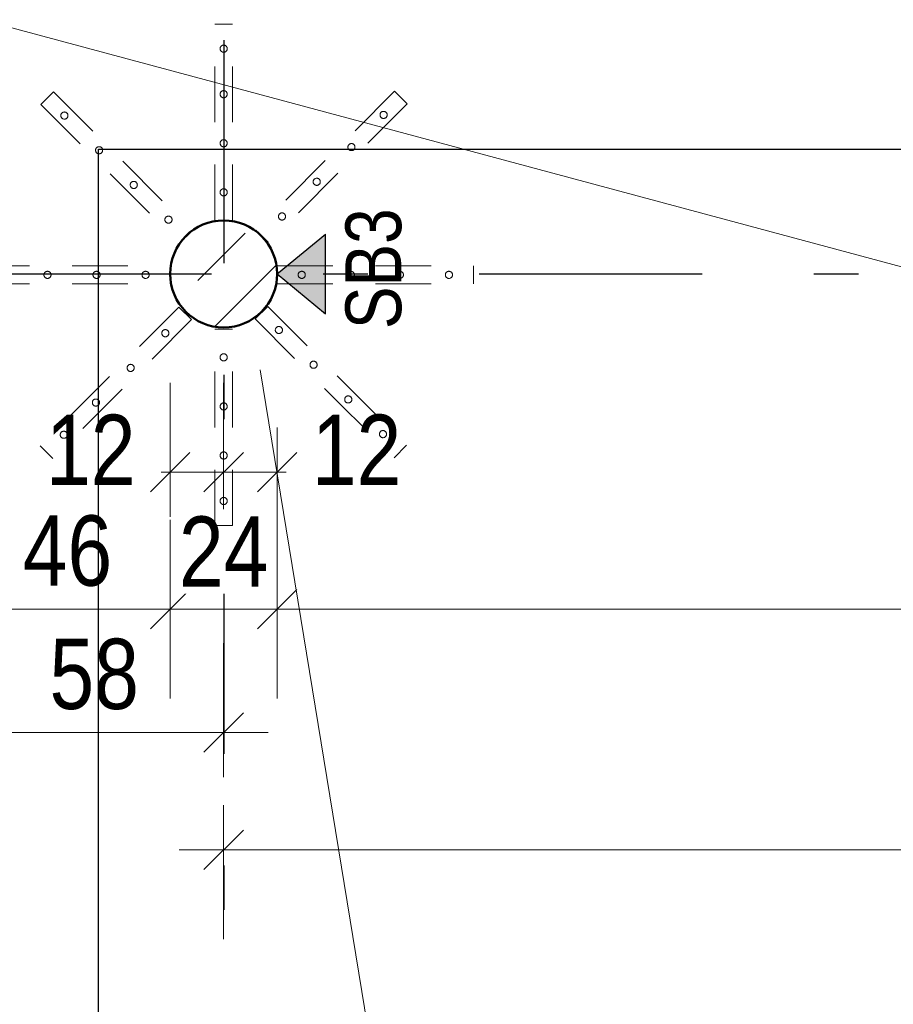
# Model space of a CAD drawing. Header units: millimetres. Extents: x -13 to 146, y -13 to 60.
# Tile 69 of 170: x 5.72 to 7.68, y 35.04 to 37.25. Entities that reach past the tile are written whole.
import ezdxf

# ---------------------------------------------------------------- set-up
doc = ezdxf.new("R2010")
doc.units = ezdxf.units.MM
doc.linetypes.add('DASHDOTX2', pattern=[2, 1, -0.5, 0, -0.5])
doc.linetypes.add('HIDDEN', pattern=[0.375, 0.25, -0.125])
doc.layers.add('Achsen', color=7, linetype='Continuous', lineweight=20)
doc.layers.add('Schraffuren', color=7, linetype='Continuous', lineweight=20)
doc.styles.add('Arial Narrow', font='ARIALN.TTF')
doc.dimstyles.new('Arch_Strakon_dimstyle', dxfattribs={"dimtxt": 11.25, "dimasz": 1, "dimexe": 1.25, "dimexo": 0.0625, "dimgap": 1, "dimtad": 0, "dimdec": 5, "dimzin": 12, "dimdsep": 46, "dimtxsty": 'Arial Narrow', "dimblk": 'Arrowhead_Tick', "dimsah": 1, "dimcen": 0, "dimse1": 1, "dimse2": 1, "dimclrd": 6, "dimclrt": 3, "dimazin": 0, "dimtfac": 1, "dimtdec": 4, "dimtmove": 0, "dimatfit": 3, "dimldrblk": 'NONE', "dimfxl": 1, "dimtvp": 1, "dimtolj": 1, "dimtzin": 0, "dimlwd": 13, "dimarcsym": 2})

# ---------------------------------------------------------------- blocks, each defined once
blk = doc.blocks.new('Arrowhead_Tick')
at = {"color": 0, "linetype": 'Continuous', "lineweight": -2}
for p, q in [((0, 20), (0, -10)), ((-1, 0), (0, 0)), ((10, 0), (0, 0))]:
    blk.add_line(p, q, dxfattribs=at)
at = {"color": 2, "linetype": 'Continuous', "lineweight": 35}
blk.add_line((4.42, 4.42), (-4.42, -4.42), dxfattribs=at)
blk = doc.blocks.new('*D13')
at = {"layer": 'Achsen', "color": 6, "linetype": 'Continuous', "lineweight": 13}
blk.add_line((6.1846, 38.45), (10.3547, 38.45), dxfattribs=at)
at = {"layer": 'Defpoints', "color": 0}
for p in [(10.3647, 38.45), (6.1746, 36.6781), (10.3647, 36.6781)]:
    blk.add_point(p, dxfattribs=at)
at = {"layer": 'Achsen', "color": 6, "lineweight": 13, "xscale": 0.01, "yscale": 0.01, "zscale": 0.01}
blk.add_blockref('Arrowhead_Tick', (10.3647, 38.45), dxfattribs=at)
at = {"layer": 'Achsen', "color": 6, "lineweight": 13, "xscale": 0.01, "yscale": 0.01, "zscale": 0.01, "rotation": 180}
blk.add_blockref('Arrowhead_Tick', (6.1746, 38.45), dxfattribs=at)
at = {"layer": 'Achsen', "color": 2, "lineweight": 35, "insert": (8.2697, 38.5804), "char_height": 0.1575, "attachment_point": 5, "style": 'Arial Narrow', "bg_fill": 3, "box_fill_scale": 1.1, "bg_fill_color": 256, "bg_fill_true_color": 13158600, "bg_fill_transparency": 0}
blk.add_mtext('\\A1;4.19', dxfattribs=at)
blk = doc.blocks.new('_None')
blk = doc.blocks.new('*D24')
at = {"layer": 'Achsen', "color": 6, "linetype": 'Continuous', "lineweight": 13}
for p, q in [((6.0446, 36.2338), (6.0346, 36.2338)), ((6.0546, 36.2338), (6.1746, 36.2338)), ((6.1846, 36.2338), (6.1946, 36.2338))]:
    blk.add_line(p, q, dxfattribs=at)
at = {"layer": 'Defpoints', "color": 0}
for p in [(6.0546, 36.6781), (6.1746, 36.6781), (6.1746, 36.2338)]:
    blk.add_point(p, dxfattribs=at)
at = {"layer": 'Achsen', "color": 6, "lineweight": 13, "xscale": 0.01, "yscale": 0.01, "zscale": 0.01}
blk.add_blockref('Arrowhead_Tick', (6.0546, 36.2338), dxfattribs=at)
at = {"layer": 'Achsen', "color": 6, "lineweight": 13, "xscale": 0.01, "yscale": 0.01, "zscale": 0.01, "rotation": 180}
blk.add_blockref('Arrowhead_Tick', (6.1746, 36.2338), dxfattribs=at)
at = {"layer": 'Achsen', "color": 2, "lineweight": 35, "insert": (5.8767, 36.2838), "char_height": 0.1575, "attachment_point": 5, "style": 'Arial Narrow', "bg_fill": 3, "box_fill_scale": 1.1, "bg_fill_color": 256, "bg_fill_true_color": 13158600, "bg_fill_transparency": 0}
blk.add_mtext('\\A1;12', dxfattribs=at)
blk = doc.blocks.new('*D25')
at = {"layer": 'Achsen', "color": 6, "linetype": 'Continuous', "lineweight": 13}
for p, q in [((6.1646, 36.2338), (6.1546, 36.2338)), ((6.1746, 36.2338), (6.2946, 36.2338)), ((6.3046, 36.2338), (6.3146, 36.2338))]:
    blk.add_line(p, q, dxfattribs=at)
at = {"layer": 'Defpoints', "color": 0}
for p in [(6.1746, 36.6781), (6.2946, 36.6781), (6.2946, 36.2338)]:
    blk.add_point(p, dxfattribs=at)
at = {"layer": 'Achsen', "color": 6, "lineweight": 13, "xscale": 0.01, "yscale": 0.01, "zscale": 0.01}
blk.add_blockref('Arrowhead_Tick', (6.1746, 36.2338), dxfattribs=at)
at = {"layer": 'Achsen', "color": 6, "lineweight": 13, "xscale": 0.01, "yscale": 0.01, "zscale": 0.01, "rotation": 180}
blk.add_blockref('Arrowhead_Tick', (6.2946, 36.2338), dxfattribs=at)
at = {"layer": 'Achsen', "color": 2, "lineweight": 35, "insert": (6.4726, 36.2838), "char_height": 0.1575, "attachment_point": 5, "style": 'Arial Narrow', "bg_fill": 3, "box_fill_scale": 1.1, "bg_fill_color": 256, "bg_fill_true_color": 13158600, "bg_fill_transparency": 0}
blk.add_mtext('\\A1;12', dxfattribs=at)
blk = doc.blocks.new('*D26')
at = {"layer": 'Achsen', "color": 6, "linetype": 'Continuous', "lineweight": 13}
blk.add_line((6.3046, 35.9265), (10.2347, 35.9265), dxfattribs=at)
at = {"layer": 'Defpoints', "color": 0}
for p in [(6.2946, 36.6781), (10.2447, 36.6781), (10.2447, 35.9265)]:
    blk.add_point(p, dxfattribs=at)
at = {"layer": 'Achsen', "color": 6, "lineweight": 13, "xscale": 0.01, "yscale": 0.01, "zscale": 0.01}
blk.add_blockref('Arrowhead_Tick', (10.2447, 35.9265), dxfattribs=at)
at = {"layer": 'Achsen', "color": 6, "lineweight": 13, "xscale": 0.01, "yscale": 0.01, "zscale": 0.01, "rotation": 180}
blk.add_blockref('Arrowhead_Tick', (6.2946, 35.9265), dxfattribs=at)
at = {"layer": 'Achsen', "color": 2, "lineweight": 35, "insert": (8.2697, 36.0569), "char_height": 0.1575, "attachment_point": 5, "style": 'Arial Narrow', "bg_fill": 3, "box_fill_scale": 1.1, "bg_fill_color": 256, "bg_fill_true_color": 13158600, "bg_fill_transparency": 0}
blk.add_mtext('\\A1;3.95', dxfattribs=at)
blk = doc.blocks.new('*D54')
at = {"layer": 'Achsen', "color": 6, "linetype": 'Continuous', "lineweight": 13}
blk.add_line((5.6042, 35.9265), (6.0446, 35.9265), dxfattribs=at)
at = {"layer": 'Defpoints', "color": 0}
for p in [(5.5942, 37.1281), (6.0546, 36.6781), (6.0546, 35.9265)]:
    blk.add_point(p, dxfattribs=at)
at = {"layer": 'Achsen', "color": 6, "lineweight": 13, "xscale": 0.01, "yscale": 0.01, "zscale": 0.01}
blk.add_blockref('Arrowhead_Tick', (6.0546, 35.9265), dxfattribs=at)
at = {"layer": 'Achsen', "color": 6, "lineweight": 13, "xscale": 0.01, "yscale": 0.01, "zscale": 0.01, "rotation": 180}
blk.add_blockref('Arrowhead_Tick', (5.5942, 35.9265), dxfattribs=at)
at = {"layer": 'Achsen', "color": 2, "lineweight": 35, "insert": (5.8244, 36.0569), "char_height": 0.1575, "attachment_point": 5, "style": 'Arial Narrow', "bg_fill": 3, "box_fill_scale": 1.1, "bg_fill_color": 256, "bg_fill_true_color": 13158600, "bg_fill_transparency": 0}
blk.add_mtext('\\A1;46', dxfattribs=at)
blk = doc.blocks.new('*D55')
at = {"layer": 'Achsen', "color": 6, "linetype": 'Continuous', "lineweight": 13}
blk.add_line((6.0646, 35.9265), (6.2846, 35.9265), dxfattribs=at)
at = {"layer": 'Defpoints', "color": 0}
for p in [(6.0546, 36.6781), (6.2946, 36.6781), (6.2946, 35.9265)]:
    blk.add_point(p, dxfattribs=at)
at = {"layer": 'Achsen', "color": 6, "lineweight": 13, "xscale": 0.01, "yscale": 0.01, "zscale": 0.01}
blk.add_blockref('Arrowhead_Tick', (6.2946, 35.9265), dxfattribs=at)
at = {"layer": 'Achsen', "color": 6, "lineweight": 13, "xscale": 0.01, "yscale": 0.01, "zscale": 0.01, "rotation": 180}
blk.add_blockref('Arrowhead_Tick', (6.0546, 35.9265), dxfattribs=at)
at = {"layer": 'Achsen', "color": 2, "lineweight": 35, "insert": (6.1746, 36.0556), "char_height": 0.1575, "attachment_point": 5, "style": 'Arial Narrow', "bg_fill": 3, "box_fill_scale": 1.1, "bg_fill_color": 256, "bg_fill_true_color": 13158600, "bg_fill_transparency": 0}
blk.add_mtext('\\A1;24', dxfattribs=at)
blk = doc.blocks.new('*D169')
at = {"layer": 'Achsen', "color": 6, "linetype": 'Continuous', "lineweight": 13}
blk.add_line((6.1846, 35.3868), (10.3547, 35.3868), dxfattribs=at)
at = {"layer": 'Defpoints', "color": 0}
for p in [(6.1746, 36.6781), (10.3647, 36.5581), (10.3647, 35.3868)]:
    blk.add_point(p, dxfattribs=at)
at = {"layer": 'Achsen', "color": 6, "lineweight": 13, "xscale": 0.01, "yscale": 0.01, "zscale": 0.01}
blk.add_blockref('Arrowhead_Tick', (10.3647, 35.3868), dxfattribs=at)
at = {"layer": 'Achsen', "color": 6, "lineweight": 13, "xscale": 0.01, "yscale": 0.01, "zscale": 0.01, "rotation": 180}
blk.add_blockref('Arrowhead_Tick', (6.1746, 35.3868), dxfattribs=at)
blk = doc.blocks.new('*D235')
at = {"color": 6, "linetype": 'Continuous', "lineweight": 13}
blk.add_line((5.6042, 35.65), (6.1646, 35.65), dxfattribs=at)
at = {"layer": 'Defpoints', "color": 0}
for p in [(5.5942, 36.9581), (6.1746, 36.6781), (6.1746, 35.65)]:
    blk.add_point(p, dxfattribs=at)
at = {"color": 6, "lineweight": 13, "xscale": 0.01, "yscale": 0.01, "zscale": 0.01}
blk.add_blockref('Arrowhead_Tick', (6.1746, 35.65), dxfattribs=at)
at = {"color": 6, "lineweight": 13, "xscale": 0.01, "yscale": 0.01, "zscale": 0.01, "rotation": 180}
blk.add_blockref('Arrowhead_Tick', (5.5942, 35.65), dxfattribs=at)
at = {"color": 2, "lineweight": 35, "insert": (5.8844, 35.7804), "char_height": 0.1575, "attachment_point": 5, "style": 'Arial Narrow', "bg_fill": 3, "box_fill_scale": 1.1, "bg_fill_color": 256, "bg_fill_true_color": 13158600, "bg_fill_transparency": 0}
blk.add_mtext('\\A1;58', dxfattribs=at)
blk = doc.blocks.new('*D398')
at = {"color": 6, "linetype": 'Continuous', "lineweight": 13}
for p, q in [((5.6042, 37.6751), (25.7284, 37.6751)), ((47.325, 37.6751), (26.2692, 37.6751))]:
    blk.add_line(p, q, dxfattribs=at)
at = {"layer": 'Defpoints', "color": 0}
for p in [(47.335, 37.6751), (47.335, 37.2581), (5.5942, 36.9581)]:
    blk.add_point(p, dxfattribs=at)
at = {"color": 6, "lineweight": 13, "xscale": 0.01, "yscale": 0.01, "zscale": 0.01}
blk.add_blockref('Arrowhead_Tick', (47.335, 37.6751), dxfattribs=at)
at = {"color": 6, "lineweight": 13, "xscale": 0.01, "yscale": 0.01, "zscale": 0.01, "rotation": 180}
blk.add_blockref('Arrowhead_Tick', (5.5942, 37.6751), dxfattribs=at)
at = {"color": 2, "lineweight": 35, "insert": (25.9988, 37.7274), "char_height": 0.1575, "attachment_point": 5, "style": 'Arial Narrow', "bg_fill": 3, "box_fill_scale": 1.1, "bg_fill_color": 256, "bg_fill_true_color": 13158600, "bg_fill_transparency": 0}
blk.add_mtext('\\A1;41.74', dxfattribs=at)
blk = doc.blocks.new('*D399')
at = {"color": 6, "linetype": 'Continuous', "lineweight": 13}
blk.add_line((5.6042, 37.4563), (6.1646, 37.4563), dxfattribs=at)
at = {"layer": 'Defpoints', "color": 0}
for p in [(6.1746, 37.4563), (5.5942, 36.9581), (6.1746, 36.6781)]:
    blk.add_point(p, dxfattribs=at)
at = {"color": 6, "lineweight": 13, "xscale": 0.01, "yscale": 0.01, "zscale": 0.01}
blk.add_blockref('Arrowhead_Tick', (6.1746, 37.4563), dxfattribs=at)
at = {"color": 6, "lineweight": 13, "xscale": 0.01, "yscale": 0.01, "zscale": 0.01, "rotation": 180}
blk.add_blockref('Arrowhead_Tick', (5.5942, 37.4563), dxfattribs=at)
at = {"color": 2, "lineweight": 35, "insert": (5.8844, 37.5867), "char_height": 0.1575, "attachment_point": 5, "style": 'Arial Narrow', "bg_fill": 3, "box_fill_scale": 1.1, "bg_fill_color": 256, "bg_fill_true_color": 13158600, "bg_fill_transparency": 0}
blk.add_mtext('\\A1;58', dxfattribs=at)

msp = doc.modelspace()

# ---------------------------------------------------------------- hatches: boundary and pattern name
at = {"layer": 'Achsen', "lineweight": 25, "true_color": 0x80ff80}
msp.add_hatch(color=91, dxfattribs=at).paths.add_polyline_path([(6.402852, 36.767521), (6.402852, 36.588659), (6.294635, 36.67809)])
at = {"layer": 'Schraffuren', "lineweight": 13}
h = msp.add_hatch(dxfattribs=at)
h.set_pattern_fill('bB', color=6, scale=0.01, angle=45, style=0, pattern_type=2)
h.set_pattern_definition([(45, (0, 0), (-0.1414214, 0.1414214), [0.15, -0.1]), (45, (-0.07071, 0.07071), (-0.1414214, 0.1414214), [])])
h.paths.add_polyline_path([(6.294635, 36.67809), (6.294595, 36.68118), (6.294476, 36.684267), (6.294277, 36.687351), (6.293999, 36.690428), (6.293642, 36.693498), (6.293205, 36.696557), (6.292691, 36.699604), (6.292098, 36.702636), (6.291427, 36.705652), (6.290678, 36.708651), (6.289853, 36.711628), (6.288951, 36.714584), (6.287974, 36.717515), (6.286921, 36.72042), (6.285794, 36.723297), (6.284593, 36.726144), (6.283319, 36.72896), (6.281973, 36.731741), (6.280556, 36.734487), (6.279069, 36.737196), (6.277513, 36.739865), (6.275888, 36.742494), (6.274196, 36.745079), (6.272438, 36.747621), (6.270616, 36.750116), (6.268729, 36.752563), (6.266781, 36.754961), (6.264771, 36.757308), (6.262701, 36.759603), (6.260573, 36.761843), (6.258388, 36.764028), (6.256148, 36.766156), (6.253853, 36.768226), (6.251506, 36.770236), (6.249108, 36.772184), (6.246661, 36.774071), (6.244165, 36.775893), (6.241624, 36.777651), (6.239038, 36.779343), (6.23641, 36.780968), (6.233741, 36.782524), (6.231032, 36.784011), (6.228286, 36.785428), (6.225505, 36.786774), (6.222689, 36.788048), (6.219842, 36.789249), (6.216965, 36.790376), (6.21406, 36.791429), (6.211129, 36.792406), (6.208173, 36.793308), (6.205195, 36.794133), (6.202197, 36.794882), (6.199181, 36.795553), (6.196149, 36.796146), (6.193102, 36.796661), (6.190043, 36.797097), (6.186973, 36.797454), (6.183896, 36.797732), (6.180812, 36.797931), (6.177725, 36.79805), (6.174635, 36.79809), (6.171545, 36.79805), (6.168457, 36.797931), (6.165374, 36.797732), (6.162296, 36.797454), (6.159227, 36.797097), (6.156168, 36.796661), (6.153121, 36.796146), (6.150089, 36.795553), (6.147072, 36.794882), (6.144074, 36.794133), (6.141097, 36.793308), (6.138141, 36.792406), (6.13521, 36.791429), (6.132305, 36.790376), (6.129428, 36.789249), (6.12658, 36.788048), (6.123765, 36.786774), (6.120984, 36.785428), (6.118238, 36.784011), (6.115529, 36.782524), (6.11286, 36.780968), (6.110231, 36.779343), (6.107646, 36.777651), (6.105104, 36.775893), (6.102609, 36.774071), (6.100162, 36.772184), (6.097764, 36.770236), (6.095417, 36.768226), (6.093122, 36.766156), (6.090882, 36.764028), (6.088697, 36.761843), (6.086569, 36.759603), (6.084499, 36.757308), (6.082489, 36.754961), (6.080541, 36.752563), (6.078654, 36.750116), (6.076831, 36.747621), (6.075074, 36.745079), (6.073382, 36.742494), (6.071757, 36.739865), (6.070201, 36.737196), (6.068713, 36.734487), (6.067296, 36.731741), (6.065951, 36.72896), (6.064677, 36.726144), (6.063476, 36.723297), (6.062349, 36.72042), (6.061296, 36.717515), (6.060319, 36.714584), (6.059417, 36.711628), (6.058592, 36.708651), (6.057843, 36.705652), (6.057172, 36.702636), (6.056579, 36.699604), (6.056064, 36.696557), (6.055628, 36.693498), (6.055271, 36.690428), (6.054993, 36.687351), (6.054794, 36.684267), (6.054675, 36.68118), (6.054635, 36.67809), (6.054675, 36.675), (6.054794, 36.671913), (6.054993, 36.668829), (6.055271, 36.665751), (6.055628, 36.662682), (6.056064, 36.659623), (6.056579, 36.656576), (6.057172, 36.653544), (6.057843, 36.650527), (6.058592, 36.647529), (6.059417, 36.644552), (6.060319, 36.641596), (6.061296, 36.638665), (6.062349, 36.63576), (6.063476, 36.632883), (6.064677, 36.630036), (6.065951, 36.62722), (6.067296, 36.624439), (6.068713, 36.621693), (6.070201, 36.618984), (6.071757, 36.616315), (6.073382, 36.613686), (6.075074, 36.611101), (6.076831, 36.608559), (6.078654, 36.606064), (6.080541, 36.603617), (6.082489, 36.601219), (6.084499, 36.598872), (6.086569, 36.596577), (6.088697, 36.594337), (6.090882, 36.592152), (6.093122, 36.590024), (6.095417, 36.587954), (6.097764, 36.585944), (6.100162, 36.583996), (6.102609, 36.582109), (6.105104, 36.580287), (6.107646, 36.578529), (6.110231, 36.576837), (6.11286, 36.575212), (6.115529, 36.573656), (6.118238, 36.572169), (6.120984, 36.570752), (6.123765, 36.569406), (6.12658, 36.568132), (6.129428, 36.566931), (6.132305, 36.565804), (6.13521, 36.564751), (6.138141, 36.563774), (6.141097, 36.562872), (6.144074, 36.562047), (6.147072, 36.561298), (6.150089, 36.560627), (6.153121, 36.560034), (6.156168, 36.559519), (6.159227, 36.559083), (6.162296, 36.558726), (6.165374, 36.558448), (6.168457, 36.558249), (6.171545, 36.55813), (6.174635, 36.55809), (6.177725, 36.55813), (6.180812, 36.558249), (6.183896, 36.558448), (6.186973, 36.558726), (6.190043, 36.559083), (6.193102, 36.559519), (6.196149, 36.560034), (6.199181, 36.560627), (6.202197, 36.561298), (6.205195, 36.562047), (6.208173, 36.562872), (6.211129, 36.563774), (6.21406, 36.564751), (6.216965, 36.565804), (6.219842, 36.566931), (6.222689, 36.568132), (6.225505, 36.569406), (6.228286, 36.570752), (6.231032, 36.572169), (6.233741, 36.573656), (6.23641, 36.575212), (6.239038, 36.576837), (6.241624, 36.578529), (6.244165, 36.580287), (6.246661, 36.582109), (6.249108, 36.583996), (6.251506, 36.585944), (6.253853, 36.587954), (6.256148, 36.590024), (6.258388, 36.592152), (6.260573, 36.594337), (6.262701, 36.596577), (6.264771, 36.598872), (6.266781, 36.601219), (6.268729, 36.603617), (6.270616, 36.606064), (6.272438, 36.608559), (6.274196, 36.611101), (6.275888, 36.613686), (6.277513, 36.616315), (6.279069, 36.618984), (6.280556, 36.621693), (6.281973, 36.624439), (6.283319, 36.62722), (6.284593, 36.630036), (6.285794, 36.632883), (6.286921, 36.63576), (6.287974, 36.638665), (6.288951, 36.641596), (6.289853, 36.644552), (6.290678, 36.647529), (6.291427, 36.650527), (6.292098, 36.653544), (6.292691, 36.656576), (6.293205, 36.659623), (6.293642, 36.662682), (6.293999, 36.665751), (6.294277, 36.668829), (6.294476, 36.671913), (6.294595, 36.675)])

# ---------------------------------------------------------------- linework, layer by layer
at = {"color": 5, "linetype": 'Continuous', "lineweight": 18}
for p, q in [((43.626709, 27.044015), (5.594235, 37.258093)), ((6.567082, 34.561712), (6.256307, 36.462785))]:
    msp.add_line(p, q, dxfattribs=at)
at = {"layer": 'Achsen', "color": 3, "linetype": 'DASHDOTX2', "lineweight": 25, "ltscale": 0.5}
for p, q in [((6.174631, 39.402162), (6.174631, 12.374124)), ((3.447631, 36.67799), (49.122527, 36.67799))]:
    msp.add_line(p, q, dxfattribs=at)
at = {"layer": 'Achsen', "color": 3, "linetype": 'Continuous', "lineweight": 25}
for p, q in [((6.294635, 36.67809), (6.402852, 36.767521)), ((6.402852, 36.588659), (6.402852, 36.767521)), ((6.294635, 36.67809), (6.402852, 36.588659))]:
    msp.add_line(p, q, dxfattribs=at)

# ---------------------------------------------------------------- next in the draw order: dimensions: what is measured, and where the dimension line sits
at = {"layer": 'Achsen', "lineweight": 35}
dim = msp.add_linear_dim(base=(10.364678, 38.45), p1=(6.174635, 36.67809), p2=(10.364678, 36.67809), text='4.19', dimstyle='Arch_Strakon_dimstyle', override={"dimscale": 0.01, "dimtxt": 15.75, "dimasz": 1, "dimgap": 5, "dimtad": 1, "dimjust": 0, "dimtih": 0, "dimtoh": 0, "dimdec": 4, "dimdsep": 46, "dimtxsty": 'Arial Narrow', "dimclrd": 6, "dimclrt": 2, "dimtix": 1, "dimtofl": 255, "dimtmove": 0, "dimatfit": 2, "dimfxl": 0, "dimfxlon": 0, "dimtvp": 31.746032, "dimtfill": 1, "dimtfillclr": 7, "dimlwd": 13}, dxfattribs=at)
dim.commit()
dim.dimension.update_dxf_attribs({"geometry": '*D13', "text_midpoint": (8.269657, 38.45), "dimtype": 160})

# ---------------------------------------------------------------- next in the draw order: linework, layer by layer
at = {"color": 6, "linetype": 'HIDDEN', "lineweight": 13, "ltscale": 0.5}
for p, q in [((6.294635, 36.69609), (6.514635, 36.69609)), ((6.514635, 36.69609), (6.734635, 36.69609))]:
    msp.add_line(p, q, dxfattribs=at)
for centre in [(6.383231, 36.884686), (6.30545, 36.806905)]:
    msp.add_circle(centre, 0.008, dxfattribs=at)

# ---------------------------------------------------------------- next in the draw order: dimensions: what is measured, and where the dimension line sits
at = {"layer": 'Achsen', "lineweight": 35}
dim = msp.add_linear_dim(base=(6.174635, 36.233775), p1=(6.054635, 36.67809), p2=(6.174635, 36.67809), text='12', dimstyle='Arch_Strakon_dimstyle', override={"dimscale": 0.01, "dimtxt": 15.75, "dimasz": 1, "dimgap": 5, "dimtad": 1, "dimjust": 0, "dimtih": 0, "dimtoh": 0, "dimdec": 5, "dimdsep": 46, "dimtxsty": 'Arial Narrow', "dimclrd": 6, "dimclrt": 2, "dimtix": 0, "dimtofl": 255, "dimtmove": 2, "dimatfit": 2, "dimfxl": 0, "dimfxlon": 0, "dimtvp": 31.746032, "dimtfill": 1, "dimtfillclr": 7, "dimlwd": 13}, dxfattribs=at)
dim.commit()
dim.dimension.update_dxf_attribs({"geometry": '*D24', "text_midpoint": (5.87666, 36.283775), "dimtype": 160})

# ---------------------------------------------------------------- next in the draw order: dimensions: what is measured, and where the dimension line sits
dim = msp.add_linear_dim(base=(6.294635, 36.233775), p1=(6.174635, 36.67809), p2=(6.294635, 36.67809), text='12', dimstyle='Arch_Strakon_dimstyle', override={"dimscale": 0.01, "dimtxt": 15.75, "dimasz": 1, "dimgap": 5, "dimtad": 1, "dimjust": 4, "dimtih": 0, "dimtoh": 0, "dimdec": 5, "dimdsep": 46, "dimtxsty": 'Arial Narrow', "dimclrd": 6, "dimclrt": 2, "dimtix": 0, "dimtofl": 255, "dimtmove": 2, "dimatfit": 2, "dimfxl": 0, "dimfxlon": 0, "dimtvp": 31.746032, "dimtfill": 1, "dimtfillclr": 7, "dimlwd": 13}, dxfattribs=at)
dim.commit()
dim.dimension.update_dxf_attribs({"geometry": '*D25', "text_midpoint": (6.47261, 36.283775), "dimtype": 160})

# ---------------------------------------------------------------- next in the draw order: dimensions: what is measured, and where the dimension line sits
for base, p1, p2, text, picture, middle in [((6.054635, 35.926509), (5.594235, 37.12809), (6.054635, 36.67809), '46', '*D54', (5.824435, 35.926509)), ((10.244678, 35.926509), (6.294635, 36.67809), (10.244678, 36.67809), '3.95', '*D26', (8.269657, 35.926509))]:
    dim = msp.add_linear_dim(base=base, p1=p1, p2=p2, text=text, dimstyle='Arch_Strakon_dimstyle', override={"dimscale": 0.01, "dimtxt": 15.75, "dimasz": 1, "dimgap": 5, "dimtad": 1, "dimjust": 0, "dimtih": 0, "dimtoh": 0, "dimdec": 5, "dimdsep": 46, "dimtxsty": 'Arial Narrow', "dimclrd": 6, "dimclrt": 2, "dimtix": 1, "dimtofl": 255, "dimtmove": 0, "dimatfit": 2, "dimfxl": 0, "dimfxlon": 0, "dimtvp": 31.746032, "dimtfill": 1, "dimtfillclr": 7, "dimlwd": 13}, dxfattribs=at)
    dim.commit()
    dim.dimension.update_dxf_attribs({"geometry": picture, "text_midpoint": middle, "dimtype": 160})

# ---------------------------------------------------------------- next in the draw order: linework, layer by layer
at = {"color": 6, "linetype": 'HIDDEN', "lineweight": 13, "ltscale": 0.5}
for p, q in [((6.734635, 36.65609), (6.734635, 36.69609)), ((6.514635, 36.65609), (6.734635, 36.65609)), ((6.429193, 36.449816), (6.584757, 36.294252)), ((6.584757, 36.294252), (6.556473, 36.265968))]:
    msp.add_line(p, q, dxfattribs=at)
for centre in [(6.459635, 36.67609), (6.569635, 36.67609), (6.679635, 36.67609), (6.453942, 36.396783), (6.531724, 36.319001)]:
    msp.add_circle(centre, 0.008, dxfattribs=at)

# ---------------------------------------------------------------- next in the draw order: texts
at = {"layer": 'Achsen', "color": 3, "lineweight": 25, "style": 'Arial Narrow'}
msp.add_text('SB3', height=0.125, rotation=90, dxfattribs=at).set_placement((6.572626, 36.554494))

# ---------------------------------------------------------------- next in the draw order: dimensions: what is measured, and where the dimension line sits
at = {"layer": 'Achsen', "lineweight": 35}
dim = msp.add_linear_dim(base=(6.294635, 35.926509), p1=(6.054635, 36.67809), p2=(6.294635, 36.67809), text='24', dimstyle='Arch_Strakon_dimstyle', override={"dimscale": 0.01, "dimtxt": 15.75, "dimasz": 1, "dimgap": 5, "dimtad": 1, "dimjust": 0, "dimtih": 0, "dimtoh": 0, "dimdec": 5, "dimdsep": 46, "dimtxsty": 'Arial Narrow', "dimclrd": 6, "dimclrt": 2, "dimtix": 1, "dimtofl": 255, "dimtmove": 0, "dimatfit": 2, "dimfxl": 0, "dimfxlon": 0, "dimtvp": 31.746032, "dimtfill": 1, "dimtfillclr": 7, "dimlwd": 13}, dxfattribs=at)
dim.commit()
dim.dimension.update_dxf_attribs({"geometry": '*D55', "text_midpoint": (6.174635, 35.926509), "dimtype": 160})

# ---------------------------------------------------------------- next in the draw order: linework, layer by layer
at = {"color": 6, "linetype": 'HIDDEN', "lineweight": 13, "ltscale": 0.5}
for p, q in [((6.294635, 36.65609), (6.294635, 36.69609)), ((6.294635, 36.65609), (6.514635, 36.65609)), ((6.400909, 36.421532), (6.556473, 36.265968))]:
    msp.add_line(p, q, dxfattribs=at)
for centre in [(6.349635, 36.67609), (6.298379, 36.552346), (6.37616, 36.474565)]:
    msp.add_circle(centre, 0.008, dxfattribs=at)

# ---------------------------------------------------------------- next in the draw order: dimensions: what is measured, and where the dimension line sits
at = {"layer": 'Achsen', "lineweight": 35}
dim = msp.add_linear_dim(base=(10.364678, 35.386782), p1=(6.174635, 36.67809), p2=(10.364678, 36.55809), text=' ', dimstyle='Arch_Strakon_dimstyle', override={"dimscale": 0.01, "dimtxt": 15.75, "dimasz": 1, "dimgap": 5, "dimtad": 1, "dimjust": 0, "dimtih": 0, "dimtoh": 0, "dimdec": 5, "dimdsep": 46, "dimtxsty": 'Arial Narrow', "dimclrd": 6, "dimclrt": 2, "dimtix": 1, "dimtofl": 255, "dimtmove": 0, "dimatfit": 2, "dimfxl": 0, "dimfxlon": 0, "dimtvp": 31.746032, "dimtfill": 1, "dimtfillclr": 7, "dimlwd": 13}, dxfattribs=at)
dim.commit()
dim.dimension.update_dxf_attribs({"geometry": '*D169', "text_midpoint": (8.269657, 35.386782), "dimtype": 160})

# ---------------------------------------------------------------- next in the draw order: dimensions: what is measured, and where the dimension line sits
at = {"lineweight": 35}
dim = msp.add_linear_dim(base=(6.174635, 35.65), p1=(5.594235, 36.95809), p2=(6.174635, 36.67809), text='58', dimstyle='Arch_Strakon_dimstyle', override={"dimscale": 0.01, "dimtxt": 15.75, "dimasz": 1, "dimgap": 5, "dimtad": 1, "dimjust": 0, "dimtih": 0, "dimtoh": 0, "dimdec": 5, "dimdsep": 46, "dimtxsty": 'Arial Narrow', "dimclrd": 6, "dimclrt": 2, "dimtix": 1, "dimtofl": 255, "dimtmove": 0, "dimatfit": 2, "dimfxl": 0, "dimfxlon": 0, "dimtvp": 31.746032, "dimtfill": 1, "dimtfillclr": 7, "dimlwd": 13}, dxfattribs=at)
dim.commit()
dim.dimension.update_dxf_attribs({"geometry": '*D235', "text_midpoint": (5.884435, 35.65), "dimtype": 160})

# ---------------------------------------------------------------- next in the draw order: linework, layer by layer
at = {"color": 6, "linetype": 'HIDDEN', "lineweight": 13, "ltscale": 0.5}
for p, q in [((5.614635, 36.65609), (5.834635, 36.65609)), ((5.834635, 36.65609), (6.054635, 36.65609)), ((6.074226, 36.603965), (5.918662, 36.448402)), ((6.074226, 36.603965), (6.10251, 36.575681)), ((6.27363, 36.605379), (6.245346, 36.577095)), ((6.27363, 36.605379), (6.429193, 36.449816)), ((6.245346, 36.577095), (6.400909, 36.421532)), ((6.10251, 36.575681), (5.946947, 36.420117)), ((6.154635, 36.55409), (6.194635, 36.55409)), ((6.154635, 36.33409), (6.154635, 36.55409)), ((6.194635, 36.33409), (6.194635, 36.55409)), ((5.918662, 36.448402), (5.763099, 36.292838)), ((5.946947, 36.420117), (5.791383, 36.264554)), ((6.154635, 36.11409), (6.154635, 36.33409)), ((6.194635, 36.11409), (6.194635, 36.33409)), ((5.763099, 36.292838), (5.791383, 36.264554)), ((6.154635, 36.11409), (6.194635, 36.11409))]:
    msp.add_line(p, q, dxfattribs=at)
for centre in [(6.04382, 36.545275), (6.174635, 36.49109), (5.966038, 36.467493), (5.888257, 36.389712), (6.174635, 36.38109), (5.816132, 36.317587), (6.174635, 36.27109), (6.174635, 36.16909)]:
    msp.add_circle(centre, 0.008, dxfattribs=at)

# ---------------------------------------------------------------- next in the draw order: dimensions: what is measured, and where the dimension line sits
at = {"lineweight": 35}
dim = msp.add_linear_dim(base=(47.334982, 37.675059), p1=(5.594235, 36.95809), p2=(47.334982, 37.25809), text='41.74', dimstyle='Arch_Strakon_dimstyle', override={"dimscale": 0.01, "dimtxt": 15.75, "dimasz": 1, "dimgap": 5, "dimtad": 0, "dimjust": 0, "dimtih": 0, "dimtoh": 0, "dimdec": 5, "dimdsep": 46, "dimtxsty": 'Arial Narrow', "dimclrd": 6, "dimclrt": 2, "dimtix": 0, "dimtofl": 255, "dimtmove": 2, "dimatfit": 2, "dimfxl": 0, "dimfxlon": 0, "dimtvp": 31.746032, "dimtfill": 1, "dimtfillclr": 7, "dimlwd": 13}, dxfattribs=at)
dim.commit()
dim.dimension.update_dxf_attribs({"geometry": '*D398', "text_midpoint": (25.998766, 37.727379), "dimtype": 160})

# ---------------------------------------------------------------- next in the draw order: linework, layer by layer
at = {"color": 6, "linetype": 'HIDDEN', "lineweight": 13, "ltscale": 0.5}
for p, q in [((6.557887, 37.087626), (6.402323, 36.932063)), ((6.557887, 37.087626), (6.586171, 37.059342)), ((6.586171, 37.059342), (6.430608, 36.903778))]:
    msp.add_line(p, q, dxfattribs=at)
for centre in [(6.533138, 37.034593), (6.461013, 36.962468)]:
    msp.add_circle(centre, 0.008, dxfattribs=at)

# ---------------------------------------------------------------- next in the draw order: dimensions: what is measured, and where the dimension line sits
at = {"lineweight": 35}
dim = msp.add_linear_dim(base=(6.174635, 37.456254), p1=(5.594235, 36.95809), p2=(6.174635, 36.67809), text='58', dimstyle='Arch_Strakon_dimstyle', override={"dimscale": 0.01, "dimtxt": 15.75, "dimasz": 1, "dimgap": 5, "dimtad": 1, "dimjust": 0, "dimtih": 0, "dimtoh": 0, "dimdec": 5, "dimdsep": 46, "dimtxsty": 'Arial Narrow', "dimclrd": 6, "dimclrt": 2, "dimtix": 1, "dimtofl": 255, "dimtmove": 0, "dimatfit": 2, "dimfxl": 0, "dimfxlon": 0, "dimtvp": 31.746032, "dimtfill": 1, "dimtfillclr": 7, "dimlwd": 13}, dxfattribs=at)
dim.commit()
dim.dimension.update_dxf_attribs({"geometry": '*D399', "text_midpoint": (5.884435, 37.456254), "dimtype": 160})

# ---------------------------------------------------------------- next in the draw order: linework, layer by layer
at = {"color": 6, "linetype": 'HIDDEN', "lineweight": 13, "ltscale": 0.5}
for p, q in [((6.154635, 37.23809), (6.194635, 37.23809)), ((6.154635, 37.01809), (6.154635, 37.23809)), ((6.194635, 37.01809), (6.194635, 37.23809)), ((5.792797, 37.086212), (5.764513, 37.057928)), ((5.792797, 37.086212), (5.948361, 36.930648)), ((5.764513, 37.057928), (5.920076, 36.902364)), ((6.154635, 36.79809), (6.154635, 37.01809)), ((6.194635, 36.79809), (6.194635, 37.01809)), ((5.948361, 36.930648), (6.103924, 36.775085)), ((6.402323, 36.932063), (6.24676, 36.776499)), ((5.920076, 36.902364), (6.07564, 36.746801)), ((6.430608, 36.903778), (6.275044, 36.748215)), ((6.154635, 36.798099), (6.194635, 36.798099)), ((6.103924, 36.775085), (6.07564, 36.746801)), ((6.24676, 36.776499), (6.275044, 36.748215)), ((5.614635, 36.69609), (5.834635, 36.69609)), ((5.834635, 36.69609), (6.054635, 36.69609)), ((6.054635, 36.65609), (6.054635, 36.69609))]:
    msp.add_line(p, q, dxfattribs=at)
for centre in [(6.174635, 37.18309), (6.174635, 37.08109), (5.817546, 37.033179), (6.174635, 36.97109), (5.895328, 36.955397), (5.973109, 36.877615), (6.174635, 36.86109), (6.050891, 36.799834), (5.779635, 36.67609), (5.889635, 36.67609), (5.999635, 36.67609)]:
    msp.add_circle(centre, 0.008, dxfattribs=at)
at = {"color": 4, "linetype": 'Continuous', "lineweight": 50}
msp.add_circle((6.174635, 36.67809), 0.12, dxfattribs=at)
at = {"layer": 'Achsen', "color": 3, "linetype": 'Continuous', "lineweight": 25}
for p, q in [((5.894235, 36.958131), (10.25461, 36.958131)), ((5.894235, 29.62533), (5.894235, 36.95809))]:
    msp.add_line(p, q, dxfattribs=at)

doc.saveas('drawing.dxf')
